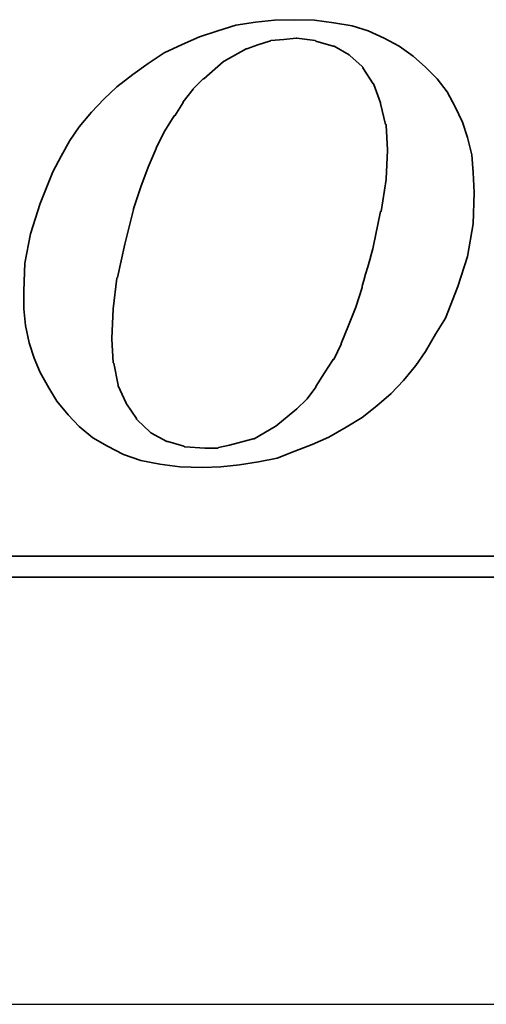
# Model space of a CAD drawing. Header units: millimetres. Extents: x -5 to 149, y 7 to 96.
# Tile 43 of 49: x 121.14 to 123.32, y 42.7 to 47.3. Entities that reach past the tile are written whole.
import ezdxf

# ---------------------------------------------------------------- set-up
doc = ezdxf.new("R2010")
doc.units = ezdxf.units.MM
doc.header["$LTSCALE"] = 0.1
doc.layers.add('layer 1', color=7, linetype='CONTINUOUS')

msp = doc.modelspace()

# ---------------------------------------------------------------- linework, layer by layer
at = {"layer": 'layer 1'}
msp.add_line((74.5532, 42.6992), (142.9624, 42.6992), dxfattribs=at)
at = {"layer": 'layer 1', "color": 1, "lineweight": 35}
for points, knots in [([(121.3629, 45.4512), (121.3629, 45.4512), (121.4151, 45.3966), (121.4151, 45.3966), (121.4151, 45.3966), (121.4151, 45.3966), (121.4781, 45.3447), (121.4781, 45.3447), (121.4781, 45.3447), (121.4781, 45.3447), (121.5471, 45.3048), (121.5471, 45.3048), (121.5471, 45.3048), (121.5471, 45.3048), (121.6221, 45.267), (121.6221, 45.267), (121.6221, 45.267), (121.6221, 45.267), (121.7025, 45.2382), (121.7025, 45.2382), (121.7025, 45.2382), (121.7025, 45.2382), (121.7919, 45.2208), (121.7919, 45.2208), (121.7919, 45.2208), (121.7919, 45.2208), (121.8843, 45.2094), (121.8843, 45.2094), (121.8843, 45.2094), (121.8843, 45.2094), (121.9905, 45.2064), (121.9905, 45.2064), (121.9905, 45.2064), (121.9905, 45.2064), (122.0769, 45.2094), (122.0769, 45.2094), (122.0769, 45.2094), (122.0769, 45.2094), (122.1633, 45.2184), (122.1633, 45.2184), (122.1633, 45.2184), (122.1633, 45.2184), (122.2527, 45.2325), (122.2527, 45.2325), (122.2527, 45.2325), (122.2527, 45.2325), (122.3391, 45.2496), (122.3391, 45.2496), (122.3391, 45.2496), (122.3391, 45.2496), (122.4225, 45.2814), (122.4225, 45.2814), (122.4225, 45.2814), (122.4225, 45.2814), (122.5029, 45.3132), (122.5029, 45.3132), (122.5029, 45.3132), (122.5029, 45.3132), (122.5809, 45.348), (122.5809, 45.348), (122.5809, 45.348), (122.5809, 45.348), (122.6613, 45.3936), (122.6613, 45.3936), (122.6613, 45.3936), (122.6613, 45.3936), (122.7363, 45.4398), (122.7363, 45.4398), (122.7363, 45.4398), (122.7363, 45.4398), (122.8053, 45.4944), (122.8053, 45.4944), (122.8053, 45.4944), (122.8053, 45.4944), (122.8716, 45.552), (122.8716, 45.552), (122.8716, 45.552), (122.8716, 45.552), (122.9289, 45.6123), (122.9289, 45.6123), (122.9289, 45.6123), (122.9289, 45.6123), (122.9865, 45.6816), (122.9865, 45.6816), (122.9865, 45.6816), (122.9865, 45.6816), (123.0327, 45.7476), (123.0327, 45.7476), (123.0327, 45.7476), (123.0327, 45.7476), (123.0789, 45.8286), (123.0789, 45.8286), (123.0789, 45.8286), (123.0789, 45.8286), (123.1251, 45.9036), (123.1251, 45.9036), (123.1251, 45.9036), (123.1251, 45.9036), (123.1827, 46.0503), (123.1827, 46.0503), (123.1827, 46.0503), (123.1827, 46.0503), (123.2286, 46.191), (123.2286, 46.191), (123.2286, 46.191), (123.2286, 46.191), (123.2547, 46.344), (123.2547, 46.344), (123.2547, 46.344), (123.2547, 46.344), (123.2601, 46.4904), (123.2601, 46.4904), (123.2601, 46.4904), (123.2601, 46.4904), (123.2547, 46.5828), (123.2547, 46.5828), (123.2547, 46.5828), (123.2547, 46.5828), (123.2487, 46.6662), (123.2487, 46.6662), (123.2487, 46.6662), (123.2487, 46.6662), (123.2286, 46.7466), (123.2286, 46.7466), (123.2286, 46.7466), (123.2286, 46.7466), (123.2055, 46.8186), (123.2055, 46.8186), (123.2055, 46.8186), (123.2055, 46.8186), (123.1707, 46.8906), (123.1707, 46.8906), (123.1707, 46.8906), (123.1707, 46.8906), (123.1335, 46.9599), (123.1335, 46.9599), (123.1335, 46.9599), (123.1335, 46.9599), (123.0873, 47.0202), (123.0873, 47.0202), (123.0873, 47.0202), (123.0873, 47.0202), (123.0327, 47.0751), (123.0327, 47.0751), (123.0327, 47.0751), (123.0327, 47.0751), (122.9751, 47.127), (122.9751, 47.127), (122.9751, 47.127), (122.9751, 47.127), (122.9088, 47.1732), (122.9088, 47.1732), (122.9088, 47.1732), (122.9088, 47.1732), (122.8398, 47.2104), (122.8398, 47.2104), (122.8398, 47.2104), (122.8398, 47.2104), (122.7651, 47.2449), (122.7651, 47.2449), (122.7651, 47.2449), (122.7651, 47.2449), (122.6901, 47.268), (122.6901, 47.268), (122.6901, 47.268), (122.6901, 47.268), (122.6037, 47.2824), (122.6037, 47.2824), (122.6037, 47.2824), (122.6037, 47.2824), (122.5143, 47.2938), (122.5143, 47.2938), (122.5143, 47.2938), (122.5143, 47.2938), (122.4225, 47.2968), (122.4225, 47.2968), (122.4225, 47.2968), (122.4225, 47.2968), (122.3277, 47.2938), (122.3277, 47.2938), (122.3277, 47.2938), (122.3277, 47.2938), (122.2383, 47.2854), (122.2383, 47.2854), (122.2383, 47.2854), (122.2383, 47.2854), (122.1459, 47.271), (122.1459, 47.271), (122.1459, 47.271), (122.1459, 47.271), (122.0628, 47.2449), (122.0628, 47.2449), (122.0628, 47.2449), (122.0628, 47.2449), (121.9761, 47.2164), (121.9761, 47.2164), (121.9761, 47.2164), (121.9761, 47.2164), (121.8957, 47.1816), (121.8957, 47.1816), (121.8957, 47.1816), (121.8957, 47.1816), (121.8123, 47.1414), (121.8123, 47.1414), (121.8123, 47.1414), (121.8123, 47.1414), (121.7373, 47.0922), (121.7373, 47.0922), (121.7373, 47.0922), (121.7373, 47.0922), (121.6653, 47.0406), (121.6653, 47.0406), (121.6653, 47.0406), (121.6653, 47.0406), (121.5903, 46.983), (121.5903, 46.983), (121.5903, 46.983), (121.5903, 46.983), (121.5297, 46.9254), (121.5297, 46.9254), (121.5297, 46.9254), (121.5297, 46.9254), (121.4721, 46.8648), (121.4721, 46.8648), (121.4721, 46.8648), (121.4721, 46.8648), (121.4151, 46.7958), (121.4151, 46.7958), (121.4151, 46.7958), (121.4151, 46.7958), (121.3719, 46.7325), (121.3719, 46.7325), (121.3719, 46.7325), (121.3719, 46.7325), (121.3311, 46.6602), (121.3311, 46.6602), (121.3311, 46.6602), (121.3311, 46.6602), (121.2912, 46.5858), (121.2912, 46.5858), (121.2912, 46.5858), (121.2912, 46.5858), (121.2333, 46.4388), (121.2333, 46.4388), (121.2333, 46.4388), (121.2333, 46.4388), (121.1871, 46.2975), (121.1871, 46.2975), (121.1871, 46.2975), (121.1871, 46.2975), (121.1613, 46.1598), (121.1613, 46.1598), (121.1613, 46.1598), (121.1613, 46.1598), (121.1559, 46.0302), (121.1559, 46.0302), (121.1559, 46.0302), (121.1559, 46.0302), (121.1559, 45.9468), (121.1559, 45.9468), (121.1559, 45.9468), (121.1559, 45.9468), (121.1643, 45.8688), (121.1643, 45.8688), (121.1643, 45.8688), (121.1643, 45.8688), (121.1817, 45.7884), (121.1817, 45.7884), (121.1817, 45.7884), (121.1817, 45.7884), (121.2045, 45.7161), (121.2045, 45.7161), (121.2045, 45.7161), (121.2045, 45.7161), (121.2333, 45.6501), (121.2333, 45.6501), (121.2333, 45.6501), (121.2333, 45.6501), (121.2738, 45.5778), (121.2738, 45.5778), (121.2738, 45.5778), (121.2738, 45.5778), (121.311, 45.5148), (121.311, 45.5148), (121.311, 45.5148), (121.311, 45.5148), (121.3629, 45.4512), (121.3629, 45.4512)], [0, 0, 0, 0, 0.013889, 0.013889, 0.013889, 0.013889, 0.027778, 0.027778, 0.027778, 0.027778, 0.041667, 0.041667, 0.041667, 0.041667, 0.055556, 0.055556, 0.055556, 0.055556, 0.069444, 0.069444, 0.069444, 0.069444, 0.083333, 0.083333, 0.083333, 0.083333, 0.097222, 0.097222, 0.097222, 0.097222, 0.111111, 0.111111, 0.111111, 0.111111, 0.125, 0.125, 0.125, 0.125, 0.138889, 0.138889, 0.138889, 0.138889, 0.152778, 0.152778, 0.152778, 0.152778, 0.166667, 0.166667, 0.166667, 0.166667, 0.180556, 0.180556, 0.180556, 0.180556, 0.194444, 0.194444, 0.194444, 0.194444, 0.208333, 0.208333, 0.208333, 0.208333, 0.222222, 0.222222, 0.222222, 0.222222, 0.236111, 0.236111, 0.236111, 0.236111, 0.25, 0.25, 0.25, 0.25, 0.263889, 0.263889, 0.263889, 0.263889, 0.277778, 0.277778, 0.277778, 0.277778, 0.291667, 0.291667, 0.291667, 0.291667, 0.305556, 0.305556, 0.305556, 0.305556, 0.319444, 0.319444, 0.319444, 0.319444, 0.333333, 0.333333, 0.333333, 0.333333, 0.347222, 0.347222, 0.347222, 0.347222, 0.361111, 0.361111, 0.361111, 0.361111, 0.375, 0.375, 0.375, 0.375, 0.388889, 0.388889, 0.388889, 0.388889, 0.402778, 0.402778, 0.402778, 0.402778, 0.416667, 0.416667, 0.416667, 0.416667, 0.430556, 0.430556, 0.430556, 0.430556, 0.444444, 0.444444, 0.444444, 0.444444, 0.458333, 0.458333, 0.458333, 0.458333, 0.472222, 0.472222, 0.472222, 0.472222, 0.486111, 0.486111, 0.486111, 0.486111, 0.5, 0.5, 0.5, 0.5, 0.513889, 0.513889, 0.513889, 0.513889, 0.527778, 0.527778, 0.527778, 0.527778, 0.541667, 0.541667, 0.541667, 0.541667, 0.555556, 0.555556, 0.555556, 0.555556, 0.569444, 0.569444, 0.569444, 0.569444, 0.583333, 0.583333, 0.583333, 0.583333, 0.597222, 0.597222, 0.597222, 0.597222, 0.611111, 0.611111, 0.611111, 0.611111, 0.625, 0.625, 0.625, 0.625, 0.638889, 0.638889, 0.638889, 0.638889, 0.652778, 0.652778, 0.652778, 0.652778, 0.666667, 0.666667, 0.666667, 0.666667, 0.680556, 0.680556, 0.680556, 0.680556, 0.694444, 0.694444, 0.694444, 0.694444, 0.708333, 0.708333, 0.708333, 0.708333, 0.722222, 0.722222, 0.722222, 0.722222, 0.736111, 0.736111, 0.736111, 0.736111, 0.75, 0.75, 0.75, 0.75, 0.763889, 0.763889, 0.763889, 0.763889, 0.777778, 0.777778, 0.777778, 0.777778, 0.791667, 0.791667, 0.791667, 0.791667, 0.805556, 0.805556, 0.805556, 0.805556, 0.819444, 0.819444, 0.819444, 0.819444, 0.833333, 0.833333, 0.833333, 0.833333, 0.847222, 0.847222, 0.847222, 0.847222, 0.861111, 0.861111, 0.861111, 0.861111, 0.875, 0.875, 0.875, 0.875, 0.888889, 0.888889, 0.888889, 0.888889, 0.902778, 0.902778, 0.902778, 0.902778, 0.916667, 0.916667, 0.916667, 0.916667, 0.930556, 0.930556, 0.930556, 0.930556, 0.944444, 0.944444, 0.944444, 0.944444, 0.958333, 0.958333, 0.958333, 0.958333, 0.972222, 0.972222, 0.972222, 0.972222, 0.986111, 0.986111, 0.986111, 0.986111, 1, 1, 1, 1]), ([(121.668, 46.413), (121.668, 46.413), (121.7025, 46.5168), (121.7025, 46.5168), (121.7025, 46.5168), (121.7025, 46.5168), (121.7373, 46.6089), (121.7373, 46.6089), (121.7373, 46.6089), (121.7373, 46.6089), (121.7745, 46.695), (121.7745, 46.695), (121.7745, 46.695), (121.7745, 46.695), (121.7745, 46.698), (121.7745, 46.698), (121.7745, 46.698), (121.7745, 46.698), (121.8147, 46.7784), (121.8147, 46.7784), (121.8147, 46.7784), (121.8147, 46.7784), (121.8579, 46.8474), (121.8579, 46.8474), (121.8579, 46.8474), (121.8579, 46.8474), (121.8609, 46.8474), (121.8609, 46.8474), (121.8609, 46.8474), (121.8609, 46.8474), (121.9011, 46.9107), (121.9011, 46.9107), (121.9011, 46.9107), (121.9011, 46.9107), (121.9011, 46.9137), (121.9011, 46.9137), (121.9011, 46.9137), (121.9011, 46.9137), (121.9476, 46.9716), (121.9476, 46.9716), (121.9476, 46.9716), (121.9476, 46.9716), (121.9476, 46.974), (121.9476, 46.974), (121.9476, 46.974), (121.9476, 46.974), (121.9935, 47.0202), (121.9935, 47.0202), (121.9935, 47.0202), (121.9935, 47.0202), (121.9965, 47.0202), (121.9965, 47.0202), (121.9965, 47.0202), (121.9965, 47.0202), (122.0883, 47.1012), (122.0883, 47.1012), (122.0883, 47.1012), (122.0883, 47.1012), (122.0913, 47.1036), (122.0913, 47.1036), (122.0913, 47.1036), (122.0913, 47.1036), (122.1951, 47.1612), (122.1951, 47.1612), (122.1951, 47.1612), (122.1951, 47.1612), (122.1981, 47.1612), (122.1981, 47.1612), (122.1981, 47.1612), (122.1981, 47.1612), (122.2497, 47.1786), (122.2497, 47.1786), (122.2497, 47.1786), (122.2497, 47.1786), (122.3043, 47.196), (122.3043, 47.196), (122.3043, 47.196), (122.3043, 47.196), (122.3073, 47.196), (122.3073, 47.196), (122.3073, 47.196), (122.3073, 47.196), (122.3103, 47.199), (122.3103, 47.199), (122.3103, 47.199), (122.3103, 47.199), (122.3703, 47.2044), (122.3703, 47.2044), (122.3703, 47.2044), (122.3703, 47.2044), (122.4279, 47.2104), (122.4279, 47.2104), (122.4279, 47.2104), (122.4279, 47.2104), (122.4309, 47.2104), (122.4309, 47.2104), (122.4309, 47.2104), (122.4309, 47.2104), (122.5176, 47.199), (122.5176, 47.199), (122.5176, 47.199), (122.5176, 47.199), (122.5203, 47.196), (122.5203, 47.196), (122.5203, 47.196), (122.5203, 47.196), (122.6007, 47.1732), (122.6007, 47.1732), (122.6007, 47.1732), (122.6007, 47.1732), (122.6037, 47.1732), (122.6037, 47.1732), (122.6037, 47.1732), (122.6037, 47.1732), (122.6064, 47.1732), (122.6064, 47.1732), (122.6064, 47.1732), (122.6064, 47.1732), (122.6757, 47.1324), (122.6757, 47.1324), (122.6757, 47.1324), (122.6757, 47.1324), (122.6787, 47.13), (122.6787, 47.13), (122.6787, 47.13), (122.6787, 47.13), (122.7363, 47.0778), (122.7363, 47.0778), (122.7363, 47.0778), (122.7363, 47.0778), (122.7393, 47.0751), (122.7393, 47.0751), (122.7393, 47.0751), (122.7393, 47.0751), (122.7393, 47.0721), (122.7393, 47.0721), (122.7393, 47.0721), (122.7393, 47.0721), (122.7882, 46.9971), (122.7882, 46.9971), (122.7882, 46.9971), (122.7882, 46.9971), (122.7909, 46.9971), (122.7909, 46.9971), (122.7909, 46.9971), (122.7909, 46.9971), (122.7909, 46.9944), (122.7909, 46.9944), (122.7909, 46.9944), (122.7909, 46.9944), (122.8227, 46.908), (122.8227, 46.908), (122.8227, 46.908), (122.8227, 46.908), (122.8227, 46.905), (122.8227, 46.905), (122.8227, 46.905), (122.8227, 46.905), (122.8455, 46.8075), (122.8455, 46.8075), (122.8455, 46.8075), (122.8455, 46.8075), (122.8485, 46.8075), (122.8485, 46.8075), (122.8485, 46.8075), (122.8485, 46.8075), (122.8485, 46.8042), (122.8485, 46.8042), (122.8485, 46.8042), (122.8485, 46.8042), (122.8545, 46.689), (122.8545, 46.689), (122.8545, 46.689), (122.8545, 46.689), (122.8545, 46.6863), (122.8545, 46.6863), (122.8545, 46.6863), (122.8545, 46.6863), (122.8485, 46.554), (122.8485, 46.554), (122.8485, 46.554), (122.8485, 46.554), (122.8485, 46.551), (122.8485, 46.551), (122.8485, 46.551), (122.8485, 46.551), (122.8254, 46.4016), (122.8254, 46.4016), (122.8254, 46.4016), (122.8254, 46.4016), (122.8227, 46.4016), (122.8227, 46.4016), (122.8227, 46.4016), (122.8227, 46.4016), (122.7882, 46.2342), (122.7882, 46.2342), (122.7882, 46.2342), (122.7882, 46.2342), (122.7363, 46.0503), (122.7363, 46.0503), (122.7363, 46.0503), (122.7363, 46.0503), (122.7363, 46.047), (122.7363, 46.047), (122.7363, 46.047), (122.7363, 46.047), (122.7075, 45.9552), (122.7075, 45.9552), (122.7075, 45.9552), (122.7075, 45.9552), (122.6727, 45.8688), (122.6727, 45.8688), (122.6727, 45.8688), (122.6727, 45.8688), (122.6385, 45.7854), (122.6385, 45.7854), (122.6385, 45.7854), (122.6385, 45.7854), (122.6385, 45.7824), (122.6385, 45.7824), (122.6385, 45.7824), (122.6385, 45.7824), (122.6037, 45.7104), (122.6037, 45.7104), (122.6037, 45.7104), (122.6037, 45.7104), (122.6007, 45.7104), (122.6007, 45.7104), (122.6007, 45.7104), (122.6007, 45.7104), (122.5605, 45.6471), (122.5605, 45.6471), (122.5605, 45.6471), (122.5605, 45.6471), (122.5203, 45.5838), (122.5203, 45.5838), (122.5203, 45.5838), (122.5203, 45.5838), (122.5203, 45.5808), (122.5203, 45.5808), (122.5203, 45.5808), (122.5203, 45.5808), (122.4801, 45.5262), (122.4801, 45.5262), (122.4801, 45.5262), (122.4801, 45.5262), (122.4771, 45.5232), (122.4771, 45.5232), (122.4771, 45.5232), (122.4771, 45.5232), (122.4309, 45.48), (122.4309, 45.48), (122.4309, 45.48), (122.4309, 45.48), (122.3334, 45.3993), (122.3334, 45.3993), (122.3334, 45.3993), (122.3334, 45.3993), (122.3301, 45.3966), (122.3301, 45.3966), (122.3301, 45.3966), (122.3301, 45.3966), (122.2323, 45.339), (122.2323, 45.339), (122.2323, 45.339), (122.2323, 45.339), (122.2293, 45.339), (122.2293, 45.339), (122.2293, 45.339), (122.2293, 45.339), (122.2269, 45.339), (122.2269, 45.339), (122.2269, 45.339), (122.2269, 45.339), (122.1171, 45.3102), (122.1171, 45.3102), (122.1171, 45.3102), (122.1171, 45.3102), (122.0655, 45.2985), (122.0655, 45.2985), (122.0655, 45.2985), (122.0655, 45.2985), (122.0628, 45.2958), (122.0628, 45.2958), (122.0628, 45.2958), (122.0628, 45.2958), (122.0595, 45.2958), (122.0595, 45.2958), (122.0595, 45.2958), (122.0595, 45.2958), (122.0019, 45.2958), (122.0019, 45.2958), (122.0019, 45.2958), (122.0019, 45.2958), (121.9101, 45.3015), (121.9101, 45.3015), (121.9101, 45.3015), (121.9101, 45.3015), (121.9071, 45.3015), (121.9071, 45.3015), (121.9071, 45.3015), (121.9071, 45.3015), (121.9041, 45.3048), (121.9041, 45.3048), (121.9041, 45.3048), (121.9041, 45.3048), (121.8294, 45.3276), (121.8294, 45.3276), (121.8294, 45.3276), (121.8294, 45.3276), (121.8267, 45.3276), (121.8267, 45.3276), (121.8267, 45.3276), (121.8267, 45.3276), (121.8237, 45.3276), (121.8237, 45.3276), (121.8237, 45.3276), (121.8237, 45.3276), (121.7487, 45.3678), (121.7487, 45.3678), (121.7487, 45.3678), (121.7487, 45.3678), (121.746, 45.3708), (121.746, 45.3708), (121.746, 45.3708), (121.746, 45.3708), (121.6857, 45.4284), (121.6857, 45.4284), (121.6857, 45.4284), (121.6857, 45.4284), (121.6824, 45.4314), (121.6824, 45.4314), (121.6824, 45.4314), (121.6824, 45.4314), (121.6824, 45.4338), (121.6824, 45.4338), (121.6824, 45.4338), (121.6824, 45.4338), (121.6365, 45.5034), (121.6365, 45.5034), (121.6365, 45.5034), (121.6365, 45.5034), (121.6335, 45.5034), (121.6335, 45.5034), (121.6335, 45.5034), (121.6335, 45.5034), (121.6335, 45.5058), (121.6335, 45.5058), (121.6335, 45.5058), (121.6335, 45.5058), (121.5963, 45.5868), (121.5963, 45.5868), (121.5963, 45.5868), (121.5963, 45.5868), (121.5963, 45.5898), (121.5963, 45.5898), (121.5963, 45.5898), (121.5963, 45.5898), (121.5762, 45.693), (121.5762, 45.693), (121.5762, 45.693), (121.5762, 45.693), (121.5729, 45.696), (121.5729, 45.696), (121.5729, 45.696), (121.5729, 45.696), (121.5675, 45.8052), (121.5675, 45.8052), (121.5675, 45.8052), (121.5675, 45.8052), (121.5675, 45.8082), (121.5675, 45.8082), (121.5675, 45.8082), (121.5675, 45.8082), (121.5729, 45.9468), (121.5729, 45.9468), (121.5729, 45.9468), (121.5729, 45.9468), (121.5903, 46.0902), (121.5903, 46.0902), (121.5903, 46.0902), (121.5903, 46.0902), (121.5933, 46.0932), (121.5933, 46.0932), (121.5933, 46.0932), (121.5933, 46.0932), (121.6278, 46.2486), (121.6278, 46.2486), (121.6278, 46.2486), (121.6278, 46.2486), (121.668, 46.41), (121.668, 46.41), (121.668, 46.41), (121.668, 46.41), (121.668, 46.413), (121.668, 46.413)], [0, 0, 0, 0, 0.010101, 0.010101, 0.010101, 0.010101, 0.020202, 0.020202, 0.020202, 0.020202, 0.030303, 0.030303, 0.030303, 0.030303, 0.040404, 0.040404, 0.040404, 0.040404, 0.050505, 0.050505, 0.050505, 0.050505, 0.060606, 0.060606, 0.060606, 0.060606, 0.070707, 0.070707, 0.070707, 0.070707, 0.080808, 0.080808, 0.080808, 0.080808, 0.090909, 0.090909, 0.090909, 0.090909, 0.10101, 0.10101, 0.10101, 0.10101, 0.111111, 0.111111, 0.111111, 0.111111, 0.121212, 0.121212, 0.121212, 0.121212, 0.131313, 0.131313, 0.131313, 0.131313, 0.141414, 0.141414, 0.141414, 0.141414, 0.151515, 0.151515, 0.151515, 0.151515, 0.161616, 0.161616, 0.161616, 0.161616, 0.171717, 0.171717, 0.171717, 0.171717, 0.181818, 0.181818, 0.181818, 0.181818, 0.191919, 0.191919, 0.191919, 0.191919, 0.20202, 0.20202, 0.20202, 0.20202, 0.212121, 0.212121, 0.212121, 0.212121, 0.222222, 0.222222, 0.222222, 0.222222, 0.232323, 0.232323, 0.232323, 0.232323, 0.242424, 0.242424, 0.242424, 0.242424, 0.252525, 0.252525, 0.252525, 0.252525, 0.262626, 0.262626, 0.262626, 0.262626, 0.272727, 0.272727, 0.272727, 0.272727, 0.282828, 0.282828, 0.282828, 0.282828, 0.292929, 0.292929, 0.292929, 0.292929, 0.30303, 0.30303, 0.30303, 0.30303, 0.313131, 0.313131, 0.313131, 0.313131, 0.323232, 0.323232, 0.323232, 0.323232, 0.333333, 0.333333, 0.333333, 0.333333, 0.343434, 0.343434, 0.343434, 0.343434, 0.353535, 0.353535, 0.353535, 0.353535, 0.363636, 0.363636, 0.363636, 0.363636, 0.373737, 0.373737, 0.373737, 0.373737, 0.383838, 0.383838, 0.383838, 0.383838, 0.393939, 0.393939, 0.393939, 0.393939, 0.40404, 0.40404, 0.40404, 0.40404, 0.414141, 0.414141, 0.414141, 0.414141, 0.424242, 0.424242, 0.424242, 0.424242, 0.434343, 0.434343, 0.434343, 0.434343, 0.444444, 0.444444, 0.444444, 0.444444, 0.454545, 0.454545, 0.454545, 0.454545, 0.464646, 0.464646, 0.464646, 0.464646, 0.474747, 0.474747, 0.474747, 0.474747, 0.484848, 0.484848, 0.484848, 0.484848, 0.494949, 0.494949, 0.494949, 0.49495, 0.505051, 0.505051, 0.505051, 0.505051, 0.515152, 0.515152, 0.515152, 0.515152, 0.525253, 0.525253, 0.525253, 0.525253, 0.535354, 0.535354, 0.535354, 0.535354, 0.545455, 0.545455, 0.545455, 0.545455, 0.555556, 0.555556, 0.555556, 0.555556, 0.565657, 0.565657, 0.565657, 0.565657, 0.575758, 0.575758, 0.575758, 0.575758, 0.585859, 0.585859, 0.585859, 0.585859, 0.59596, 0.59596, 0.59596, 0.59596, 0.606061, 0.606061, 0.606061, 0.606061, 0.616162, 0.616162, 0.616162, 0.616162, 0.626263, 0.626263, 0.626263, 0.626263, 0.636364, 0.636364, 0.636364, 0.636364, 0.646465, 0.646465, 0.646465, 0.646465, 0.656566, 0.656566, 0.656566, 0.656566, 0.666667, 0.666667, 0.666667, 0.666667, 0.676768, 0.676768, 0.676768, 0.676768, 0.686869, 0.686869, 0.686869, 0.686869, 0.69697, 0.69697, 0.69697, 0.69697, 0.707071, 0.707071, 0.707071, 0.707071, 0.717172, 0.717172, 0.717172, 0.717172, 0.727273, 0.727273, 0.727273, 0.727273, 0.737374, 0.737374, 0.737374, 0.737374, 0.747475, 0.747475, 0.747475, 0.747475, 0.757576, 0.757576, 0.757576, 0.757576, 0.767677, 0.767677, 0.767677, 0.767677, 0.777778, 0.777778, 0.777778, 0.777778, 0.787879, 0.787879, 0.787879, 0.787879, 0.79798, 0.79798, 0.79798, 0.79798, 0.808081, 0.808081, 0.808081, 0.808081, 0.818182, 0.818182, 0.818182, 0.818182, 0.828283, 0.828283, 0.828283, 0.828283, 0.838384, 0.838384, 0.838384, 0.838384, 0.848485, 0.848485, 0.848485, 0.848485, 0.858586, 0.858586, 0.858586, 0.858586, 0.868687, 0.868687, 0.868687, 0.868687, 0.878788, 0.878788, 0.878788, 0.878788, 0.888889, 0.888889, 0.888889, 0.888889, 0.89899, 0.89899, 0.89899, 0.89899, 0.909091, 0.909091, 0.909091, 0.909091, 0.919192, 0.919192, 0.919192, 0.919192, 0.929293, 0.929293, 0.929293, 0.929293, 0.939394, 0.939394, 0.939394, 0.939394, 0.949495, 0.949495, 0.949495, 0.949495, 0.959596, 0.959596, 0.959596, 0.959596, 0.969697, 0.969697, 0.969697, 0.969697, 0.979798, 0.979798, 0.979798, 0.979798, 0.989899, 0.989899, 0.989899, 0.989899, 1, 1, 1, 1]), ([(126.1764, 45.1518), (126.1764, 45.1518), (126.1764, 44.8149), (126.1764, 44.8149), (126.1764, 44.8149), (126.1764, 44.8149), (126.1764, 44.7918), (126.1764, 44.7918), (126.1764, 44.7918), (126.1764, 44.7918), (126.1533, 44.7918), (126.1533, 44.7918), (126.1533, 44.7918), (126.1533, 44.7918), (106.4679, 44.7918), (106.4679, 44.7918), (106.4679, 44.7918), (106.4679, 44.7918), (106.4679, 44.694), (106.4679, 44.694), (106.4679, 44.694), (106.4679, 44.694), (127.0143, 44.694), (127.0143, 44.694), (127.0143, 44.694), (127.0143, 44.694), (126.1764, 45.1518), (126.1764, 45.1518)], [0, 0, 0, 0, 0.142857, 0.142857, 0.142857, 0.142857, 0.285714, 0.285714, 0.285714, 0.285714, 0.428571, 0.428571, 0.428571, 0.428571, 0.571429, 0.571429, 0.571429, 0.571429, 0.714286, 0.714286, 0.714286, 0.714286, 0.857143, 0.857143, 0.857143, 0.857143, 1, 1, 1, 1])]:
    msp.add_open_spline(points, degree=3, knots=knots, dxfattribs=at)

doc.saveas('drawing.dxf')
